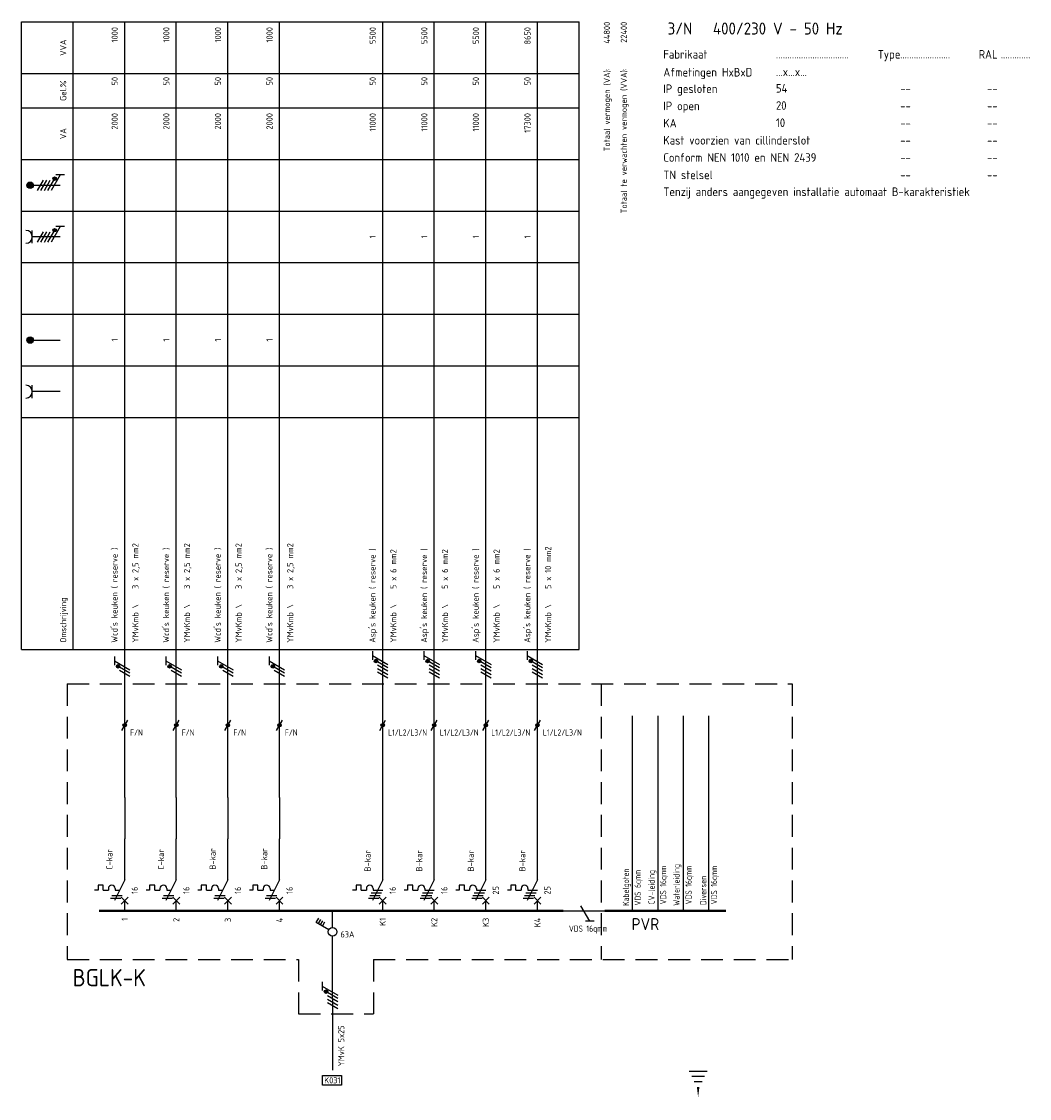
# Model space of a CAD drawing. Extents: x -1224 to 18134, y -20786 to 3554.
# Tile 87 of 88: x 17345 to 17638, y -1237 to -924. Entities that reach past the tile are written whole.
import ezdxf
from ezdxf.enums import TextEntityAlignment as Align

# ---------------------------------------------------------------- set-up
doc = ezdxf.new("R2010")
doc.units = 0
doc.linetypes.add('HIDDEN', pattern=[9.525, 6.35, -3.175])
doc.layers.get('0').update_dxf_attribs({"linetype": 'CONTINUOUS'})
for name, color, linetype in [('E-principe', 3, 'CONTINUOUS'), ('E-tekst', 2, 'CONTINUOUS'), ('EL$1----', 3, 'CONTINUOUS'), ('EL$1----_1LK-A07', 3, 'CONTINUOUS'), ('EL$1----_1LK-A08', 3, 'CONTINUOUS'), ('EL$1----_2LK-A05', 3, 'CONTINUOUS'), ('EL$1----_2LK-A07', 3, 'CONTINUOUS'), ('EL$1----_BGLK-A01', 3, 'CONTINUOUS'), ('EM6150--_MATEN', 2, 'CONTINUOUS'), ('kast', 1, 'CONTINUOUS')]:
    doc.layers.add(name, color=color, linetype=linetype)
doc.styles.add('2_5', font='ISO.shx', dxfattribs={"height": 2.5})
doc.styles.add('3_5', font='ISO.shx', dxfattribs={"height": 3.5})
doc.styles.add('BURO-018', font='ISO.shx', dxfattribs={"height": 1.8})
doc.styles.add('BURO-035', font='ISO.shx', dxfattribs={"height": 3.5})
doc.styles.add('BURO-050', font='ISO.shx', dxfattribs={"height": 5})
doc.styles.get("Standard").update_dxf_attribs({"font": 'iso.shx'})

# ---------------------------------------------------------------- blocks, each defined once
blk = doc.blocks.new('L1')
at = {"color": 0, "linetype": 'Continuous'}
for p, q in [((-3, 73.98), (-3, 71.48)), ((-3, 72.73), (1.5, 70.13)), ((1.5, 69.13), (-1.5, 70.87)), ((1.5, 68.13), (-1.5, 69.87))]:
    blk.add_line(p, q, dxfattribs=at)
at = {"color": 0, "linetype": 'Continuous', "const_width": 0.5}
blk.add_lwpolyline([(-1.68, 71.12, 1), (-2.18, 71.12, 1)], format="xyb", close=True, dxfattribs=at)
at = {"color": 0, "linetype": 'Continuous'}
blk.add_circle((-1.93, 71.12), 0.5, dxfattribs=at)
blk = doc.blocks.new('B26')
at = {"color": 0, "linetype": 'Continuous'}
for p, q in [((0, 9), (0, 21)), ((-7.75, 7.5), (-7.75, 6)), ((-6.25, 7.5), (-7.75, 7.5)), ((-6.25, 6), (-6.25, 7.5)), ((-4.75, 6.5), (-4.75, 6)), ((0, 9), (-3, 3)), ((-2.75, 6.5), (-2.75, 6)), ((-7.75, 6), (-8.75, 6)), ((-6.25, 6), (-4.75, 6)), ((-4.125, 3.75), (-1.125, 3.75)), ((-3.75, 4.5), (-0.75, 4.5)), ((-2.75, 6), (-1.5, 6)), ((-1, 4), (1, 2)), ((-1, 2), (1, 4)), ((0, 0), (0, 3))]:
    blk.add_line(p, q, dxfattribs=at)
blk.add_arc((-3.75, 6.5), 1, 0, 180, dxfattribs=at)
at = {"color": 1, "style": 'BURO-018'}
blk.add_attdef('E_VRIJ1', (-3.548, 12), '', height=1.8, rotation=90, dxfattribs=at)
at = {"color": 1, "linetype": 'Continuous', "style": 'BURO-018'}
blk.add_attdef('E_IIA', text='', height=1.8, rotation=90, dxfattribs=at).set_placement((2, 6), align=Align.TOP_CENTER)
blk = doc.blocks.new('b1s')
at = {"color": 0, "linetype": 'Continuous'}
blk.add_line((0, 33), (0, 54), dxfattribs=at)
blk = doc.blocks.new('m1s')
at = {"color": 0, "linetype": 'Continuous'}
blk.add_line((0, 54), (0, 66), dxfattribs=at)
blk = doc.blocks.new('0302A1_')
at = {"color": 0, "linetype": 'Continuous'}
blk.add_line((-0.87, -1.5), (0.87, 1.5), dxfattribs=at)
at = {"color": 0, "const_width": 0.5}
blk.add_lwpolyline([(-0.25, 0, 1), (0.25, 0, 1)], format="xyb", close=True, dxfattribs=at)
at = {"color": 0, "linetype": 'Continuous'}
blk.add_circle((0, 0), 0.5, dxfattribs=at)
blk = doc.blocks.new('B28')
at = {"color": 0, "linetype": 'Continuous'}
for p, q in [((0, 9), (0, 21)), ((-6.25, 7.5), (-7.75, 7.5)), ((-7.75, 7.5), (-7.75, 6)), ((-6.25, 6), (-6.25, 7.5)), ((-4.75, 6.5), (-4.75, 6)), ((-4.75, 6.5), (-4.75, 6)), ((0, 9), (-3, 3)), ((-2.75, 6.5), (-2.75, 6)), ((-7.75, 6), (-8.75, 6)), ((-6.25, 6), (-4.75, 6)), ((-4.12, 3.75), (-1.12, 3.75)), ((-3.75, 4.5), (-0.75, 4.5)), ((-3.38, 5.25), (-0.38, 5.25)), ((-2.75, 6), (0, 6)), ((-1, 4), (1, 2)), ((-1, 2), (1, 4)), ((0, 0), (0, 3))]:
    blk.add_line(p, q, dxfattribs=at)
blk.add_arc((-3.75, 6.5), 1, 0, 180, dxfattribs=at)
at = {"color": 1, "style": 'BURO-018'}
blk.add_attdef('E_VRIJ1', (-3.49, 11.47), '', height=1.8, rotation=90, dxfattribs=at)
at = {"color": 1, "linetype": 'Continuous', "style": 'BURO-018'}
blk.add_attdef('E_IIA', text='', height=1.8, rotation=90, dxfattribs=at).set_placement((2, 6), align=Align.TOP_CENTER)
blk = doc.blocks.new('m1')
at = {"color": 0, "linetype": 'Continuous'}
blk.add_line((0, 21), (0, 33), dxfattribs=at)
blk = doc.blocks.new('KOLNR6')
at = {"color": 0, "linetype": 'Continuous'}
for p, q in [((-3.5, -1.5), (-3.5, 1.5)), ((3, 0), (-3.5, 0))]:
    blk.add_line(p, q, dxfattribs=at)
blk.add_arc((-5, 0), 1.5, 270, 90, dxfattribs=at)
blk = doc.blocks.new('KOLNR8')
at = {"color": 0, "linetype": 'Continuous'}
blk.add_line((-4, 0), (3, 0), dxfattribs=at)
at = {"color": 0, "linetype": 'Continuous', "const_width": 0.75}
blk.add_lwpolyline([(-4, -0.375, 1), (-4, 0.375, 1)], format="xyb", close=True, dxfattribs=at)
at = {"color": 0, "linetype": 'Continuous'}
blk.add_circle((-4, 0), 0.75, dxfattribs=at)
blk = doc.blocks.new('111104')
at = {"color": 0, "linetype": 'Continuous'}
for p, q in [((-3, 6.98), (-3, 4.48)), ((-3, 5.73), (1.5, 3.13)), ((1.5, 2.13), (-1.5, 3.87)), ((1.5, 1.13), (-1.5, 2.87)), ((1.5, 0.13), (-1.5, 1.87)), ((1.5, -0.87), (-1.5, 0.87))]:
    blk.add_line(p, q, dxfattribs=at)
at = {"color": 0, "linetype": 'Continuous', "const_width": 0.5}
blk.add_lwpolyline([(-1.68, 4.12, 1), (-2.18, 4.12, 1)], format="xyb", close=True, dxfattribs=at)
at = {"color": 0, "linetype": 'Continuous'}
blk.add_circle((-1.93, 4.12), 0.5, dxfattribs=at)
blk = doc.blocks.new('RAIL3')
at = {"color": 0, "linetype": 'Continuous'}
for p, q in [((-6, 0), (6, 0)), ((1.73, 3), (-0.87, -1.5)), ((2.98, 3), (0.48, 3))]:
    blk.add_line(p, q, dxfattribs=at)
blk = doc.blocks.new('HL3')
at = {"color": 0, "linetype": 'Continuous'}
for p, q in [((-3, 6.98), (-3, 4.48)), ((-3, 5.73), (1.5, 3.13)), ((1.5, 2.13), (-1.5, 3.87)), ((1.5, 1.13), (-1.5, 2.87)), ((1.5, 0.13), (-1.5, 1.87)), ((1.5, -0.87), (-1.5, 0.87))]:
    blk.add_line(p, q, dxfattribs=at)
at = {"color": 0, "linetype": 'Continuous', "const_width": 0.5}
blk.add_lwpolyline([(-1.68, 4.12, 1), (-2.18, 4.12, 1)], format="xyb", close=True, dxfattribs=at)
at = {"color": 0, "linetype": 'Continuous'}
blk.add_circle((-1.93, 4.12), 0.5, dxfattribs=at)

msp = doc.modelspace()

# ---------------------------------------------------------------- linework, layer by layer
at = {"layer": 'E-principe', "linetype": 'Continuous'}
for p, q in [((17522.71, -1125.68), (17522.71, -1182.45)), ((17530.11, -1125.68), (17530.11, -1182.45)), ((17537.5, -1125.68), (17537.5, -1182.45)), ((17544.9, -1125.68), (17544.9, -1182.45))]:
    msp.add_line(p, q, dxfattribs=at)
at = {"layer": 'E-principe'}
for p, q in [((17544.5, -1229.1), (17539.25, -1229.1)), ((17543.75, -1230.6), (17540, -1230.6)), ((17543, -1232.1), (17540.75, -1232.1))]:
    msp.add_line(p, q, dxfattribs=at)
msp.add_lwpolyline([(17541.87, -1236.6, 0, 0.75, 0), (17541.87, -1233.6, 0.75, 0.75, 0)], format="xyseb", dxfattribs=at)
at = {"layer": 'EL$1----'}
for p, q in [((17375.15, -1149.45), (17375.15, -1161.45)), ((17390.15, -1149.45), (17390.15, -1161.45)), ((17405.15, -1149.45), (17405.15, -1161.45)), ((17420.15, -1149.45), (17420.15, -1161.45)), ((17435.6, -1208.14), (17435.6, -1228.77))]:
    msp.add_line(p, q, dxfattribs=at)
at = {"layer": 'EL$1----', "linetype": 'Continuous'}
for p, q in [((17435.6, -1187.2), (17435.6, -1182.45)), ((17430.85, -1185.79), (17431.55, -1184.58)), ((17434.51, -1187.91), (17430.85, -1185.79)), ((17431.45, -1186.14), (17432.15, -1184.93)), ((17432.06, -1186.49), (17432.76, -1185.28)), ((17432.67, -1186.84), (17433.37, -1185.63)), ((17435.6, -1208.14), (17435.6, -1189.87))]:
    msp.add_line(p, q, dxfattribs=at)
msp.add_circle((17435.6, -1188.53), 1.25, dxfattribs=at)
at = {"layer": 'EL$1----_1LK-A08', "linetype": 'Continuous'}
for p, q in [((17349.79, -972.95), (17351.52, -969.95)), ((17350.79, -972.95), (17352.52, -969.95)), ((17351.79, -972.95), (17353.52, -969.95)), ((17352.79, -972.95), (17354.52, -969.95)), ((17356.39, -968.45), (17353.79, -972.95)), ((17357.64, -968.45), (17355.14, -968.45)), ((17347.65, -971.45), (17356.4, -971.45)), ((17349.79, -987.95), (17351.52, -984.95)), ((17350.79, -987.95), (17352.52, -984.95)), ((17351.79, -987.95), (17353.52, -984.95)), ((17352.79, -987.95), (17354.52, -984.95)), ((17356.39, -983.45), (17353.79, -987.95)), ((17357.64, -983.45), (17355.14, -983.45))]:
    msp.add_line(p, q, dxfattribs=at)
at = {"layer": 'EL$1----_1LK-A08', "color": 2}
for p, q in [((17432.61, -1230.3), (17438.14, -1230.3)), ((17432.61, -1233.13), (17432.61, -1230.3)), ((17438.14, -1230.3), (17438.14, -1233.13)), ((17438.14, -1233.13), (17432.61, -1233.13))]:
    msp.add_line(p, q, dxfattribs=at)
at = {"layer": 'EL$1----_1LK-A08', "linetype": 'Continuous'}
for points, const_width in [([(17347.65, -971.92, 1), (17347.65, -970.98, 1)], 0.938), ([(17354.77, -969.77, 1), (17354.77, -969.27, 1)], 0.5), ([(17354.77, -984.77, 1), (17354.77, -984.27, 1)], 0.5)]:
    msp.add_lwpolyline(points, format="xyb", close=True, dxfattribs=dict(at, const_width=const_width))
for centre, radius in [((17347.65, -971.45), 0.938), ((17354.77, -969.52), 0.5), ((17354.77, -984.52), 0.5)]:
    msp.add_circle(centre, radius, dxfattribs=at)
at = {"layer": 'EL$1----_2LK-A05', "color": 1}
for p, q in [((17345.15, -923.95), (17507.29, -923.95)), ((17345.15, -1106.45), (17345.15, -923.95)), ((17360.15, -1106.45), (17360.15, -923.95)), ((17507.29, -1106.45), (17507.29, -923.95)), ((17345.15, -938.95), (17507.29, -938.95)), ((17345.15, -948.95), (17507.29, -948.95)), ((17345.15, -963.95), (17507.29, -963.95)), ((17345.15, -978.95), (17507.29, -978.95)), ((17345.15, -993.95), (17507.29, -993.95)), ((17345.15, -1008.95), (17507.29, -1008.95)), ((17345.15, -1023.95), (17507.29, -1023.95)), ((17345.15, -1038.95), (17507.29, -1038.95)), ((17345.15, -1106.45), (17507.29, -1106.45))]:
    msp.add_line(p, q, dxfattribs=at)
at = {"layer": 'EL$1----_2LK-A05'}
for p, q in [((17375.15, -1116.45), (17375.15, -923.95)), ((17390.15, -1116.45), (17390.15, -923.95)), ((17405.15, -1116.45), (17405.15, -923.95)), ((17420.15, -1116.45), (17420.15, -923.95)), ((17450.15, -1116.45), (17450.15, -923.95)), ((17465.15, -1116.45), (17465.15, -923.95)), ((17480.15, -1116.45), (17480.15, -923.95)), ((17495.15, -1116.45), (17495.15, -923.95))]:
    msp.add_line(p, q, dxfattribs=at)
at = {"layer": 'EL$1----_2LK-A05', "color": 1, "linetype": 'HIDDEN'}
msp.add_line((17358.43, -1116.45), (17569.21, -1116.45), dxfattribs=at)
at = {"layer": 'EL$1----_2LK-A05'}
for points in [[(17382.65, -1182.45, 0.7, 0.7, 0), (17367.65, -1182.45, 0.7, 0.7, 0)], [(17397.65, -1182.45, 0.7, 0.7, 0), (17382.65, -1182.45, 0.7, 0.7, 0)], [(17412.65, -1182.45, 0.7, 0.7, 0), (17397.65, -1182.45, 0.7, 0.7, 0)], [(17427.65, -1182.45, 0.7, 0.7, 0), (17412.65, -1182.45, 0.7, 0.7, 0)], [(17442.65, -1182.45, 0.7, 0.7, 0), (17427.65, -1182.45, 0.7, 0.7, 0)], [(17457.65, -1182.45, 0.7, 0.7, 0), (17442.65, -1182.45, 0.7, 0.7, 0)], [(17472.65, -1182.45, 0.7, 0.7, 0), (17457.65, -1182.45, 0.7, 0.7, 0)], [(17487.65, -1182.45, 0.7, 0.7, 0), (17472.65, -1182.45, 0.7, 0.7, 0)], [(17502.65, -1182.45, 0.7, 0.7, 0), (17487.65, -1182.45, 0.7, 0.7, 0)], [(17529.65, -1182.45, 0.7, 0.7, 0), (17514.65, -1182.45, 0.7, 0.7, 0)], [(17544.65, -1182.45, 0.7, 0.7, 0), (17529.65, -1182.45, 0.7, 0.7, 0)]]:
    msp.add_lwpolyline(points, format="xyseb", dxfattribs=at)
at = {"layer": 'EL$1----_2LK-A05', "const_width": 0.7}
for points in [[(17549.97, -1182.45), (17544.65, -1182.45)], [(17549.97, -1182.45), (17548.65, -1182.45)]]:
    msp.add_lwpolyline(points, dxfattribs=at)
at = {"layer": 'EL$1----_BGLK-A01', "color": 1, "linetype": 'HIDDEN'}
for p, q in [((17358.43, -1116.45), (17358.43, -1196.59)), ((17513.68, -1116.45), (17513.68, -1196.59)), ((17569.21, -1116.45), (17569.21, -1196.59)), ((17425.68, -1196.59), (17425.68, -1212.37)), ((17447.46, -1196.59), (17447.46, -1212.37))]:
    msp.add_line(p, q, dxfattribs=at)
at = {"layer": 'kast', "color": 1, "linetype": 'HIDDEN'}
for p, q in [((17358.43, -1196.59), (17425.68, -1196.59)), ((17447.46, -1196.59), (17569.21, -1196.59)), ((17425.68, -1212.37), (17447.46, -1212.37))]:
    msp.add_line(p, q, dxfattribs=at)

# ---------------------------------------------------------------- block references
at = {"layer": 'E-principe', "color": 1, "xscale": -1, "rotation": 180}
msp.add_blockref('RAIL3', (17508.65, -1182.45), dxfattribs=at)
at = {"layer": 'EL$1----'}
for name, p in [('L1', (17375.15, -1182.45)), ('L1', (17390.15, -1182.45)), ('L1', (17405.15, -1182.45)), ('L1', (17420.15, -1182.45)), ('111104', (17450.15, -1113.9)), ('111104', (17465.15, -1113.9)), ('111104', (17480.15, -1113.9)), ('111104', (17495.15, -1113.9)), ('0302A1_', (17375.15, -1128.45)), ('0302A1_', (17390.15, -1128.45)), ('0302A1_', (17405.15, -1128.45)), ('0302A1_', (17420.15, -1128.45)), ('0302A1_', (17450.15, -1128.45)), ('0302A1_', (17465.15, -1128.45)), ('0302A1_', (17480.15, -1128.45)), ('0302A1_', (17495.15, -1128.45)), ('HL3', (17435.6, -1210.03))]:
    msp.add_blockref(name, p, dxfattribs=at)
at = {"layer": 'EL$1----_1LK-A07', "xscale": 1.25, "yscale": 1.25, "zscale": 1.25}
msp.add_blockref('KOLNR6', (17352.65, -986.45), dxfattribs=at)
at = {"layer": 'EL$1----_2LK-A05', "xscale": 1.25, "yscale": 1.25, "zscale": 1.25}
for name, p in [('KOLNR8', (17352.65, -1016.45)), ('KOLNR6', (17352.65, -1031.45))]:
    msp.add_blockref(name, p, dxfattribs=at)
at = {"layer": 'EL$1----_2LK-A05'}
for name, p in [('m1s', (17375.15, -1182.45)), ('m1s', (17390.15, -1182.45)), ('m1s', (17405.15, -1182.45)), ('m1s', (17420.15, -1182.45)), ('m1s', (17450.15, -1182.45)), ('m1s', (17465.15, -1182.45)), ('m1s', (17480.15, -1182.45)), ('m1s', (17495.15, -1182.45)), ('b1s', (17375.15, -1182.45)), ('b1s', (17390.15, -1182.45)), ('b1s', (17405.15, -1182.45)), ('b1s', (17420.15, -1182.45)), ('b1s', (17450.15, -1182.45)), ('b1s', (17465.15, -1182.45)), ('b1s', (17480.15, -1182.45)), ('b1s', (17495.15, -1182.45)), ('m1', (17450.15, -1182.45)), ('m1', (17465.15, -1182.45)), ('m1', (17480.15, -1182.45)), ('m1', (17495.15, -1182.45))]:
    msp.add_blockref(name, p, dxfattribs=at)
for name, p, values in [('B26', (17375.15, -1182.45), {'E_IIA': '16', 'E_VRIJ1': 'C-kar'}), ('B26', (17390.15, -1182.45), {'E_IIA': '16', 'E_VRIJ1': 'C-kar'}), ('B26', (17405.15, -1182.45), {'E_IIA': '16', 'E_VRIJ1': 'B-kar'}), ('B26', (17420.15, -1182.45), {'E_IIA': '16', 'E_VRIJ1': 'B-kar'}), ('B28', (17450.15, -1182.45), {'E_IIA': '16', 'E_VRIJ1': 'B-kar'}), ('B28', (17465.15, -1182.45), {'E_IIA': '16', 'E_VRIJ1': 'B-kar'}), ('B28', (17480.15, -1182.45), {'E_IIA': '25', 'E_VRIJ1': 'B-kar'}), ('B28', (17495.15, -1182.45), {'E_IIA': '25', 'E_VRIJ1': 'B-kar'})]:
    msp.add_blockref(name, p, dxfattribs=at).add_auto_attribs(values)

# ---------------------------------------------------------------- texts
at = {"layer": 'E-principe', "color": 2, "style": 'BURO-035'}
msp.add_text('PVR', height=3.5, dxfattribs=at).set_placement((17522.53, -1188.03))
at = {"layer": 'E-tekst', "color": 1, "width": 0.8}
for s, p in [('F/N', (17376.73, -1131.47)), ('F/N', (17391.73, -1131.47)), ('F/N', (17406.73, -1131.47)), ('F/N', (17421.73, -1131.47)), ('L1/L2/L3/N', (17451.73, -1131.47)), ('L1/L2/L3/N', (17466.73, -1131.47)), ('L1/L2/L3/N', (17481.73, -1131.47)), ('L1/L2/L3/N', (17496.73, -1131.47)), ('VDS 16qmm', (17504.29, -1188.49))]:
    msp.add_text(s, height=1.8, dxfattribs=at).set_placement(p)
for s, p in [('Kabelgoten', (17521.77, -1180.99)), ('VDS 6qmm', (17525.2, -1180.88)), ('VDS 16qmm', (17532.59, -1180.53)), ('Waterleiding', (17536.46, -1180.95)), ('VDS 16qmm', (17539.99, -1180.53)), ('VDS 16qmm', (17547.38, -1180.53)), ('CV-leiding', (17529.22, -1180.53)), ('Diversen', (17544.24, -1180.74))]:
    msp.add_text(s, height=1.8, rotation=90, dxfattribs=at).set_placement(p)
at = {"layer": 'EL$1----', "color": 1, "style": 'BURO-018'}
msp.add_text('63A', height=1.8, dxfattribs=at).set_placement((17439.9, -1188.37), align=Align.TOP_CENTER)
msp.add_text('YMvK 5x25', height=1.8, rotation=90, dxfattribs=at).set_placement((17437.18, -1215.72), align=Align.TOP_RIGHT)
msp.add_text('K031', height=1.8, dxfattribs=at).set_placement((17433.15, -1230.78), align=Align.TOP_LEFT)
at = {"layer": 'EL$1----_2LK-A05', "color": 1, "style": 'BURO-018'}
for s, p in [('1000', (17373.15, -925.45)), ('1000', (17388.15, -925.45)), ('1000', (17403.15, -925.45)), ('1000', (17418.15, -925.45)), ('5500', (17448.15, -925.45)), ('5500', (17463.15, -925.45)), ('5500', (17478.15, -925.45)), ('8650', (17493.15, -925.45)), ('44800', (17516.24, -923.92)), ('22400', (17521.16, -923.92)), ('Totaal vermogen (VA):', (17516.24, -937.42)), ('Totaal te verwachten vermogen (VVA):', (17521.16, -937.42)), ('50', (17373.15, -939.95)), ('50', (17388.15, -939.95)), ('50', (17403.15, -939.95)), ('50', (17418.15, -939.95)), ('50', (17448.15, -939.95)), ('50', (17463.15, -939.95)), ('50', (17478.15, -939.95)), ('50', (17493.15, -939.95)), ('2000', (17373.15, -950.45)), ('2000', (17388.15, -950.45)), ('2000', (17403.15, -950.45)), ('2000', (17418.15, -950.45)), ('11000', (17448.15, -950.45)), ('11000', (17463.15, -950.45)), ('11000', (17478.15, -950.45)), ('17300', (17493.15, -950.45))]:
    msp.add_text(s, height=1.8, rotation=90, dxfattribs=at).set_placement(p, align=Align.RIGHT)
for s, p in [('VVA', (17358.15, -931.45)), ('Gel.%', (17358.15, -943.95)), ('VA', (17358.15, -956.45))]:
    msp.add_text(s, height=1.8, rotation=90, dxfattribs=at).set_placement(p, align=Align.CENTER)
for s, p in [("Wcd's keuken ( reserve )", (17373.07, -1104.45)), ('YMvKmb \\    3 x 2,5 mm2', (17379.15, -1104.45)), ("Wcd's keuken ( reserve )", (17388.07, -1104.45)), ('YMvKmb \\    3 x 2,5 mm2', (17394.15, -1104.45)), ("Wcd's keuken ( reserve )", (17403.07, -1104.45)), ('YMvKmb \\    3 x 2,5 mm2', (17409.15, -1104.45)), ("Wcd's keuken ( reserve )", (17418.07, -1104.45)), ('YMvKmb \\    3 x 2,5 mm2', (17424.15, -1104.45)), ("Asp's keuken ( reserve )", (17448.07, -1104.45)), ('YMvKmb \\    5 x 6 mm2', (17454.15, -1104.45)), ("Asp's keuken ( reserve )", (17463.07, -1104.45)), ('YMvKmb \\    5 x 6 mm2', (17469.15, -1104.45)), ("Asp's keuken ( reserve )", (17478.07, -1104.45)), ('YMvKmb \\    5 x 6 mm2', (17484.15, -1104.45)), ("Asp's keuken ( reserve )", (17493.07, -1104.45)), ('YMvKmb \\    5 x 10 mm2', (17499.15, -1104.45)), ('Omschrijving', (17358.15, -1104.45))]:
    msp.add_text(s, height=1.8, rotation=90, dxfattribs=at).set_placement(p)
for s, p in [('1', (17375.15, -1184.45)), ('2', (17390.15, -1184.45)), ('3', (17405.15, -1184.45)), ('4', (17420.15, -1184.45)), ('K1', (17450.15, -1184.45)), ('K2', (17465.15, -1184.45)), ('K3', (17480.15, -1184.45)), ('K4', (17495.15, -1184.45))]:
    msp.add_text(s, height=1.8, rotation=90, dxfattribs=at).set_placement(p, align=Align.MIDDLE_RIGHT)
at = {"layer": 'EL$1----_2LK-A07', "color": 1, "style": 'BURO-018'}
for p in [(17448.15, -986.45), (17463.15, -986.45), (17478.15, -986.45), (17493.15, -986.45), (17373.15, -1016.45), (17388.15, -1016.45), (17403.15, -1016.45), (17418.15, -1016.45)]:
    msp.add_text('1', height=1.8, rotation=90, dxfattribs=at).set_placement(p, align=Align.CENTER)
at = {"layer": 'EM6150--_MATEN', "color": 3, "style": '3_5'}
msp.add_text('3/N   400/230 V - 50 Hz', height=3.5, dxfattribs=at).set_placement((17533, -925.88), align=Align.MIDDLE_LEFT)
at = {"layer": 'EM6150--_MATEN', "color": 2, "style": '2_5'}
for s, p in [('Fabrikaat', (17531.75, -933.38)), ('................................', (17564.49, -933.33)), ('Afmetingen HxBxD', (17531.75, -938.58)), ('...x...x...', (17564.5, -938.45)), ('IP gesloten', (17531.75, -943.38)), ('54', (17564.5, -943.26)), ('IP open', (17531.75, -948.38)), ('20', (17564.5, -948.26)), ('KA', (17531.75, -953.38)), ('10', (17564.5, -953.26)), ('Kast voorzien van cillinderslot', (17531.75, -958.38)), ('Conform NEN 1010 en NEN 2439', (17531.75, -963.38)), ('TN stelsel', (17531.75, -968.43)), ('Tenzij anders aangegeven installatie automaat B-karakteristiek', (17531.75, -973.33))]:
    msp.add_text(s, height=2.5, dxfattribs=at).set_placement(p, align=Align.MIDDLE_LEFT)
for s, p in [('Type', (17600.68, -933.38)), ('RAL', (17628.93, -933.38)), ('........................', (17615.14, -933.33)), ('.............', (17638.45, -933.33)), ('--', (17603.69, -943.38)), ('--', (17628.93, -943.38)), ('--', (17603.69, -948.38)), ('--', (17628.93, -948.38)), ('--', (17603.69, -953.38)), ('--', (17628.93, -953.38)), ('--', (17603.69, -958.38)), ('--', (17628.93, -958.38)), ('--', (17603.69, -963.38)), ('--', (17628.93, -963.38)), ('--', (17603.69, -968.43)), ('--', (17628.93, -968.43))]:
    msp.add_text(s, height=2.5, dxfattribs=at).set_placement(p, align=Align.MIDDLE_RIGHT)
at = {"layer": 'kast', "color": 2, "style": 'BURO-050'}
msp.add_text('BGLK-K', height=5, dxfattribs=at).set_placement((17381.33, -1201.85), align=Align.MIDDLE_RIGHT)

doc.saveas('drawing.dxf')
